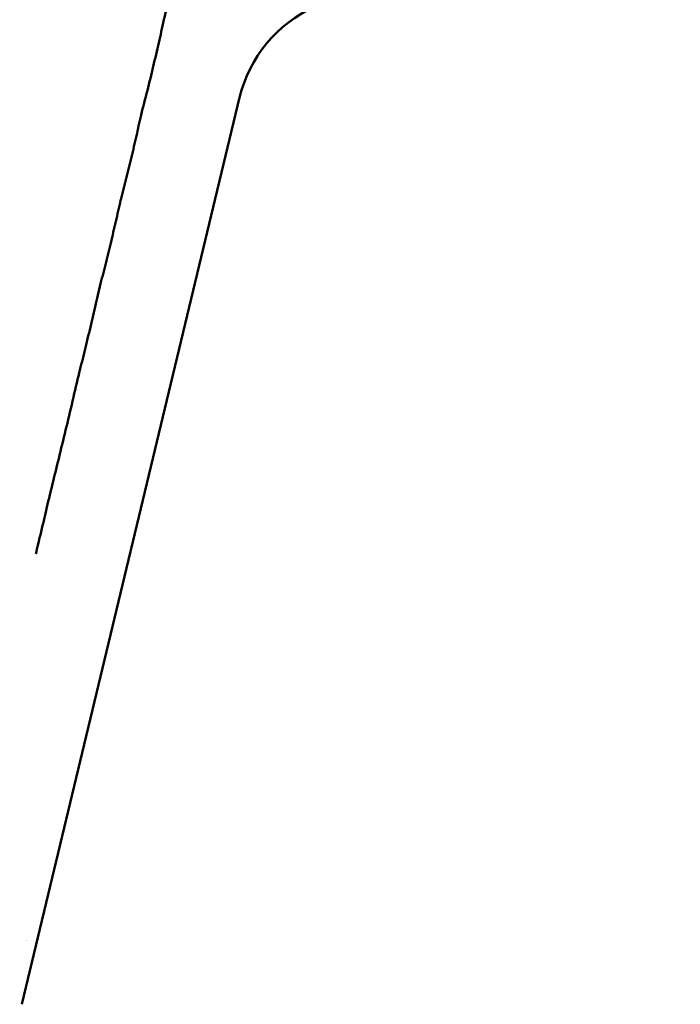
# Model space of a CAD drawing. Header units: millimetres. Extents: x 0 to 4686, y -120 to 1682.
# Tile 186 of 213: x 1349 to 1384, y 1037 to 1089. Entities that reach past the tile are written whole.
import ezdxf

# ---------------------------------------------------------------- set-up
doc = ezdxf.new("R2010")
doc.units = ezdxf.units.MM
doc.header["$LTSCALE"] = 2
doc.layers.add('Sichtbar (ISO)', color=7, linetype='Continuous', lineweight=50)

msp = doc.modelspace()

# ---------------------------------------------------------------- linework, layer by layer
at = {"layer": 'Sichtbar (ISO)'}
for p, q in [((1355.7622, 1085.9591), (1355.7625, 1085.9591)), ((1348.9734, 1037.0464), (1360.46, 1084.8932)), ((1355.4564, 1084.7408), (1355.4563, 1084.7408))]:
    msp.add_line(p, q, dxfattribs=at)
msp.add_arc((1345.6099, 1038.6471), 4, 26.2532, 26.2553, dxfattribs=at)
msp.add_ellipse((1367.9596, 1082.9017), major_axis=(-6.8277, 3.7343), ratio=0.9519124, start_param=5.6698581, end_param=6.5357715, dxfattribs=at)
for points, knots in [([(1349.7472, 1103.018), (1348.8386, 1099.4464), (1347.8163, 1095.3848), (1346.4189, 1089.8148), (1345.8673, 1087.6112), (1344.9335, 1083.8778), (1344.1821, 1080.8664), (1344.0878, 1080.4885)], [0.000012, 0.000012, 0.000012, 0.000012, 1.1380719, 1.1380719, 1.7456816, 1.7456816, 2.6616421, 2.6616421, 2.6616421, 2.6616421]), ([(1357.8027, 1094.5818), (1357.7026, 1094.164), (1357.5292, 1093.2596), (1357.1792, 1091.8912), (1356.8638, 1090.4928), (1356.5737, 1089.4544), (1356.4655, 1089.0039), (1356.4649, 1089.001)], [0.432452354, 0.432452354, 0.432452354, 0.432452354, 0.439189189, 0.445945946, 0.452702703, 0.459459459, 0.459502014, 0.459502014, 0.459502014, 0.459502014]), ([(1356.4649, 1089.001), (1356.3583, 1088.5566), (1356.2167, 1087.8014), (1355.8908, 1086.5279), (1355.6096, 1085.2821), (1355.3556, 1084.3769), (1355.2589, 1083.9747), (1355.2582, 1083.9716)], [0.459502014, 0.459502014, 0.459502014, 0.459502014, 0.466216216, 0.472972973, 0.47972973, 0.486486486, 0.486538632, 0.486538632, 0.486538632, 0.486538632]), ([(1377.7102, 1018.0719), (1359.7434, 1020.7046), (1348.7919, 1022.3186), (1340.5623, 1023.7633), (1339.0946, 1024.0961), (1336.5089, 1025.4603), (1335.6998, 1026.1161), (1333.9998, 1028.1795), (1333.4175, 1029.6312), (1332.2836, 1032.9034), (1331.2509, 1037.0127), (1325.3297, 1062.5493), (1322.5765, 1074.5449), (1320.3527, 1084.349), (1320.2606, 1084.7553), (1320.1706, 1085.1525)], [0.000001, 0.000001, 0.000001, 0.000001, 5.4475866, 5.4475866, 8.8584414, 8.8584414, 11.0839934, 11.0839934, 14.4444599, 14.4444599, 21.911222, 21.911222, 26.3551106, 26.3551106, 26.5519043, 26.5519043, 26.5519043, 26.5519043]), ([(1320.3996, 1085.15), (1321.1298, 1081.92), (1321.9254, 1078.4348), (1324.0803, 1069.0184), (1325.5574, 1062.6081), (1327.7179, 1053.2965), (1328.6306, 1049.377), (1331.4405, 1037.418), (1332.0462, 1034.9845), (1333.2518, 1030.7311), (1333.7429, 1029.3819), (1335.071, 1027.1036), (1335.7899, 1026.3279), (1337.528, 1025.012), (1338.5535, 1024.5784), (1340.0185, 1024.0688), (1341.047, 1023.7962), (1344.0165, 1023.262), (1344.7031, 1023.1438), (1345.6464, 1022.9818), (1346.3046, 1022.8703), (1350.7793, 1022.1396), (1356.0154, 1021.3381), (1367.2175, 1019.6487), (1373.9883, 1018.6364), (1377.6536, 1018.0888)], [1.7050058, 1.7050058, 1.7050058, 1.7050058, 2.3199211, 2.3199211, 3.3689732, 3.3689732, 3.9608023, 3.9608023, 5.2589956, 5.2589956, 6.7507065, 6.7507065, 8.1648045, 8.1648045, 9.8812174, 9.8812174, 11.5970775, 11.5970775, 11.9469822, 11.9469822, 12.6869305, 12.6869305, 16.4233901, 16.4233901, 19.3319374, 19.3319374, 19.3319374, 19.3319374]), ([(1355.2582, 1083.9716), (1355.1632, 1083.576), (1355.0318, 1082.882), (1354.7421, 1081.7509), (1354.4878, 1080.6273), (1354.274, 1079.8709), (1354.1821, 1079.4888), (1354.1812, 1079.4852)], [0.486538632, 0.486538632, 0.486538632, 0.486538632, 0.493243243, 0.5, 0.506756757, 0.513513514, 0.513576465, 0.513576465, 0.513576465, 0.513576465]), ([(1440.8232, 1084.1555), (1438.7454, 1074.9929), (1436.0936, 1063.4362), (1429.9932, 1037.102), (1428.9505, 1032.9655), (1427.8216, 1029.6779), (1427.2412, 1028.2173), (1425.5453, 1026.139), (1424.7368, 1025.4779), (1422.1516, 1024.1042), (1420.6867, 1023.7722), (1412.6101, 1022.3446), (1401.561, 1020.717), (1383.5096, 1018.0719)], [-25.2315701, -25.2315701, -25.2315701, -25.2315701, -21.3302568, -21.3302568, -14.2017749, -14.2017749, -10.9447154, -10.9447154, -8.7828271, -8.7828271, -5.4732498, -5.4732498, -0.000001, -0.000001, -0.000001, -0.000001]), ([(1440.5968, 1084.168), (1439.7651, 1080.4927), (1438.7278, 1075.9466), (1436.0013, 1064.0764), (1434.433, 1057.2915), (1430.2349, 1039.291), (1429.2441, 1035.2497), (1427.6701, 1029.6543), (1427.0827, 1028.6333), (1425.9341, 1026.8639), (1425.2203, 1026.1103), (1423.6302, 1025.0327), (1422.7115, 1024.5412), (1420.9367, 1024.0145), (1420.2435, 1023.836), (1417.8827, 1023.3778), (1416.3775, 1023.1195), (1415.157, 1022.9112), (1414.6535, 1022.8269), (1409.901, 1022.0554), (1404.4048, 1021.2174), (1393.8987, 1019.6333), (1387.2489, 1018.639), (1383.5657, 1018.0887)], [1.3603709, 1.3603709, 1.3603709, 1.3603709, 1.692464, 1.692464, 2.0552472, 2.0552472, 2.7525526, 2.7525526, 3.8917374, 3.8917374, 5.1533754, 5.1533754, 6.0784494, 6.0784494, 6.4041978, 6.4041978, 6.641156, 6.641156, 6.9223973, 6.9223973, 8.4327489, 8.4327489, 9.7294307, 9.7294307, 9.7294307, 9.7294307]), ([(1354.1812, 1079.4852), (1354.0912, 1079.1102), (1353.9399, 1078.3524), (1353.6518, 1077.2196), (1353.3877, 1076.0656), (1353.1818, 1075.3221), (1353.0853, 1074.9208), (1353.0841, 1074.9159)], [0.513576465, 0.513576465, 0.513576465, 0.513576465, 0.52027027, 0.527027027, 0.533783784, 0.540540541, 0.540625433, 0.540625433, 0.540625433, 0.540625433]), ([(1353.0841, 1074.9159), (1352.99, 1074.5242), (1352.8139, 1073.6846), (1352.5112, 1072.4809), (1352.2186, 1071.2206), (1352.0198, 1070.4835), (1351.9065, 1070.0126), (1351.9043, 1070.0034)], [0.540625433, 0.540625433, 0.540625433, 0.540625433, 0.547297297, 0.554054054, 0.560810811, 0.567567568, 0.567702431, 0.567702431, 0.567702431, 0.567702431]), ([(1351.9043, 1070.0034), (1351.7952, 1069.5491), (1351.5511, 1068.452), (1351.1837, 1066.9674), (1350.8285, 1065.4624), (1350.5654, 1064.4278), (1350.4488, 1063.9431), (1350.445, 1063.9274)], [0.567702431, 0.567702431, 0.567702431, 0.567702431, 0.574324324, 0.581081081, 0.587837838, 0.594594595, 0.594822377, 0.594822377, 0.594822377, 0.594822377]), ([(1350.445, 1063.9274), (1350.3364, 1063.4755), (1350.1446, 1062.6264), (1349.8903, 1061.5909), (1349.7448, 1060.9856), (1349.7045, 1060.8178)], [0.594822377, 0.594822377, 0.594822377, 0.594822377, 0.601351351, 0.608108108, 0.610728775, 0.610728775, 0.610728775, 0.610728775])]:
    msp.add_open_spline(points, degree=3, knots=knots, dxfattribs=at)

doc.saveas('drawing.dxf')
